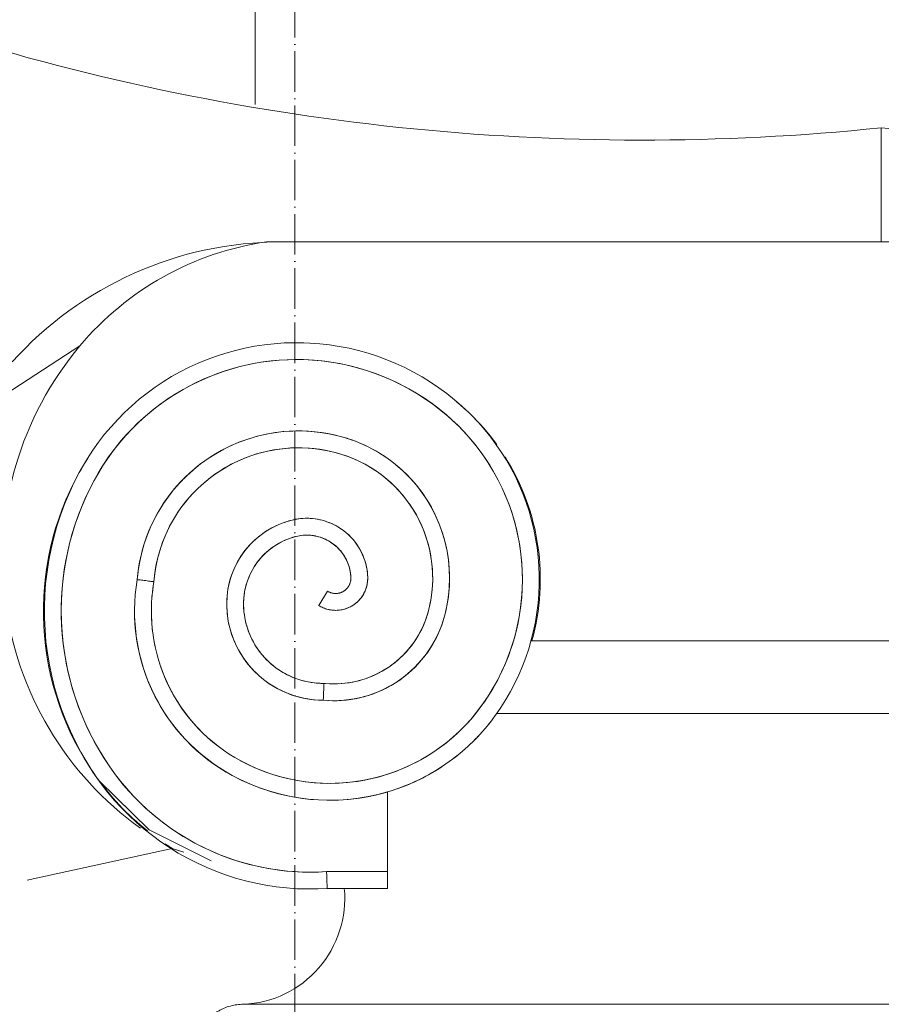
# Model space of a CAD drawing. Header units: millimetres. Extents: x -5998 to 66929, y -2295 to 9220.
# Tile 5 of 29: x -3255 to -3000, y 4164 to 4456. Entities that reach past the tile are written whole.
import ezdxf

# ---------------------------------------------------------------- set-up
doc = ezdxf.new("R2010")
doc.units = ezdxf.units.MM
doc.linetypes.add('_Traço - ponto', pattern=[16, 12, -2, 0, -2])
doc.layers.add('A-GENM', color=13, linetype='Continuous', lineweight=18)
doc.layers.add('S-GRID', color=1, linetype='Continuous', lineweight=9)

# ---------------------------------------------------------------- blocks, each defined once
blk = doc.blocks.new('Generic Models 17 - Generic Models 17-3093004-ELEVAÇÃO 3 - MANTER _ CONSTRUIR')
at = {"layer": 'A-GENM'}
for p, q in [((-3185.63, 4458.47), (-3185.63, 4430.97)), ((-2999.84, 4390.26), (-2999.84, 4424.1)), ((-2817.41, 4390.26), (-3182.27, 4390.26)), ((-3177.82, 4390.26), (-2999.84, 4390.26)), ((-3273.65, 4336.12), (-3237.63, 4359.38)), ((-3166.77, 4282.39), (-3164.12, 4286.63)), ((-2895.91, 4271.88), (-3103.78, 4271.88)), ((-3103.52, 4271.88), (-2896.15, 4271.88)), ((-3114.11, 4250.38), (-2885.58, 4250.38)), ((-2885.76, 4250.33), (-3113.93, 4250.33)), ((-3146.31, 4203.42), (-3146.31, 4227.08)), ((-3210.2, 4210.28), (-3253.25, 4200.93)), ((-3206.82, 4209.21), (-3210.2, 4210.28)), ((-3146.33, 4203.42), (-3164.42, 4203.42)), ((-3146.31, 4203.42), (-3164.42, 4203.42)), ((-3164.25, 4198.42), (-3146.33, 4198.42)), ((-2814.05, 4164.06), (-3189.05, 4164.06))]:
    blk.add_line(p, q, dxfattribs=at)
at = {"layer": 'A-GENM', "flags": 128}
for points in [[(-3171.17, 4360.32), (-3174.1, 4360.35), (-3177.03, 4360.26), (-3179.95, 4360.05), (-3182.86, 4359.73), (-3185.76, 4359.29), (-3188.64, 4358.73), (-3191.49, 4358.06), (-3194.31, 4357.28), (-3197.1, 4356.38), (-3199.85, 4355.38), (-3202.56, 4354.26), (-3205.22, 4353.04), (-3207.83, 4351.71), (-3210.39, 4350.27), (-3212.89, 4348.74), (-3215.32, 4347.11), (-3217.69, 4345.38), (-3219.98, 4343.56), (-3222.2, 4341.65), (-3224.34, 4339.65), (-3226.4, 4337.57), (-3228.38, 4335.4), (-3230.27, 4333.16), (-3232.06, 4330.85), (-3233.77, 4328.46), (-3235.37, 4326.01), (-3236.88, 4323.5), (-3237.79, 4321.86)], [(-3122.12, 4339.5), (-3124.26, 4341.51), (-3126.47, 4343.43), (-3128.76, 4345.25), (-3131.12, 4346.99), (-3133.55, 4348.63), (-3136.04, 4350.17), (-3138.59, 4351.61), (-3141.2, 4352.94), (-3143.86, 4354.18), (-3146.57, 4355.3), (-3149.31, 4356.31), (-3152.1, 4357.22), (-3154.92, 4358.01), (-3157.77, 4358.69), (-3160.65, 4359.25), (-3163.54, 4359.7), (-3166.45, 4360.03), (-3169.38, 4360.25), (-3171.17, 4360.32)], [(-3233.38, 4319.49), (-3232.04, 4321.87), (-3230.6, 4324.19), (-3229.08, 4326.45), (-3227.46, 4328.65), (-3225.75, 4330.78), (-3223.96, 4332.84), (-3222.09, 4334.83), (-3220.15, 4336.74), (-3218.12, 4338.58), (-3216.03, 4340.33), (-3213.87, 4341.99), (-3211.64, 4343.57), (-3209.35, 4345.06), (-3207, 4346.46), (-3204.6, 4347.76), (-3202.15, 4348.96), (-3199.66, 4350.06), (-3197.12, 4351.07), (-3194.54, 4351.97), (-3191.93, 4352.76), (-3189.29, 4353.46), (-3186.62, 4354.04), (-3183.94, 4354.52), (-3181.23, 4354.89), (-3178.51, 4355.16), (-3175.79, 4355.31), (-3173.06, 4355.35), (-3171.32, 4355.33)], [(-3171.32, 4355.33), (-3168.59, 4355.19), (-3165.87, 4354.95), (-3163.16, 4354.6), (-3160.47, 4354.14), (-3157.8, 4353.57), (-3155.16, 4352.9), (-3152.54, 4352.12), (-3149.96, 4351.24), (-3147.41, 4350.25), (-3144.91, 4349.16), (-3142.45, 4347.98), (-3140.04, 4346.7), (-3137.68, 4345.32), (-3135.38, 4343.85), (-3133.14, 4342.29), (-3130.97, 4340.63), (-3128.86, 4338.9), (-3126.82, 4337.08), (-3125.61, 4335.93)], [(-3114.28, 4249.85), (-3112.71, 4252.12), (-3111.24, 4254.46), (-3109.86, 4256.85), (-3108.58, 4259.3), (-3107.39, 4261.79), (-3106.31, 4264.33), (-3105.33, 4266.91), (-3104.46, 4269.53), (-3103.69, 4272.19), (-3103.02, 4274.87), (-3102.47, 4277.57), (-3102.02, 4280.3), (-3101.68, 4283.04), (-3101.46, 4285.79), (-3101.34, 4288.55), (-3101.33, 4291.31), (-3101.43, 4294.07), (-3101.65, 4296.83), (-3101.97, 4299.57), (-3102.4, 4302.3), (-3102.95, 4305), (-3103.6, 4307.69), (-3104.35, 4310.34), (-3105.21, 4312.97), (-3106.18, 4315.56), (-3107.25, 4318.1), (-3108.42, 4320.6), (-3109.69, 4323.06), (-3111.05, 4325.46), (-3112.51, 4327.8), (-3114.07, 4330.08), (-3115.71, 4332.3), (-3117.44, 4334.46), (-3119.26, 4336.54), (-3121.16, 4338.54), (-3122.12, 4339.5)], [(-3125.61, 4335.93), (-3123.82, 4334.1), (-3122.1, 4332.2), (-3120.45, 4330.24), (-3118.89, 4328.21), (-3117.4, 4326.12), (-3116.01, 4323.97), (-3114.69, 4321.77), (-3113.47, 4319.52), (-3112.34, 4317.22), (-3111.3, 4314.88), (-3110.36, 4312.5), (-3109.51, 4310.08), (-3108.76, 4307.63), (-3108.11, 4305.15), (-3107.56, 4302.65), (-3107.11, 4300.13), (-3106.76, 4297.59), (-3106.51, 4295.04), (-3106.36, 4292.49), (-3106.32, 4289.93), (-3106.38, 4287.36), (-3106.54, 4284.81), (-3106.8, 4282.26), (-3107.17, 4279.72), (-3107.63, 4277.2), (-3108.2, 4274.71), (-3108.87, 4272.23), (-3109.63, 4269.79), (-3110.49, 4267.37), (-3111.45, 4265), (-3112.5, 4262.66), (-3113.64, 4260.37), (-3114.88, 4258.13), (-3116.2, 4255.93), (-3117.61, 4253.79), (-3118.34, 4252.76)], [(-3158.44, 4332), (-3160.28, 4332.53), (-3162.15, 4332.99), (-3164.03, 4333.38), (-3165.92, 4333.69), (-3167.83, 4333.93), (-3169.74, 4334.08), (-3171.66, 4334.17), (-3173.58, 4334.17), (-3175.5, 4334.1), (-3177.42, 4333.95), (-3179.33, 4333.73), (-3181.22, 4333.42), (-3183.11, 4333.05), (-3184.97, 4332.6), (-3186.82, 4332.07), (-3188.65, 4331.47), (-3190.45, 4330.8), (-3192.22, 4330.05), (-3193.96, 4329.24), (-3195.66, 4328.36), (-3197.33, 4327.41), (-3198.96, 4326.39), (-3200.55, 4325.31), (-3202.09, 4324.17), (-3203.59, 4322.96), (-3205.04, 4321.7), (-3206.43, 4320.38), (-3207.78, 4319.01), (-3209.06, 4317.58), (-3210.29, 4316.1), (-3211.46, 4314.58), (-3212.56, 4313.01), (-3213.61, 4311.39), (-3214.58, 4309.74), (-3215.49, 4308.05), (-3216.33, 4306.32), (-3217.11, 4304.56), (-3217.81, 4302.77), (-3218.43, 4300.96), (-3218.99, 4299.12), (-3219.47, 4297.26), (-3219.88, 4295.38), (-3220.21, 4293.49), (-3220.47, 4291.59), (-3220.61, 4290.06)], [(-3215.65, 4289.43), (-3215.48, 4291.15), (-3215.25, 4292.85), (-3214.95, 4294.54), (-3214.58, 4296.23), (-3214.14, 4297.89), (-3213.64, 4299.54), (-3213.07, 4301.16), (-3212.44, 4302.76), (-3211.74, 4304.33), (-3210.98, 4305.88), (-3210.17, 4307.39), (-3209.29, 4308.87), (-3208.35, 4310.32), (-3207.35, 4311.72), (-3206.3, 4313.08), (-3205.2, 4314.4), (-3204.04, 4315.68), (-3202.84, 4316.91), (-3201.58, 4318.08), (-3200.28, 4319.21), (-3198.94, 4320.29), (-3197.55, 4321.31), (-3196.13, 4322.27), (-3194.67, 4323.18), (-3193.17, 4324.02), (-3191.64, 4324.81), (-3190.08, 4325.53), (-3188.49, 4326.2), (-3186.87, 4326.79), (-3185.24, 4327.33), (-3183.58, 4327.79), (-3181.91, 4328.19), (-3180.22, 4328.52), (-3178.52, 4328.79), (-3176.81, 4328.99), (-3175.09, 4329.11), (-3173.37, 4329.17), (-3171.65, 4329.16), (-3169.93, 4329.09), (-3168.22, 4328.94), (-3166.51, 4328.72), (-3164.81, 4328.44), (-3163.13, 4328.09), (-3161.46, 4327.67), (-3159.93, 4327.22)], [(-3129.35, 4279.52), (-3128.94, 4281.21), (-3128.6, 4282.91), (-3128.33, 4284.63), (-3128.13, 4286.36), (-3128, 4288.09), (-3127.94, 4289.83), (-3127.95, 4291.56), (-3128.02, 4293.3), (-3128.17, 4295.03), (-3128.38, 4296.76), (-3128.67, 4298.47), (-3129.02, 4300.17), (-3129.44, 4301.86), (-3129.93, 4303.53), (-3130.48, 4305.18), (-3131.1, 4306.8), (-3131.78, 4308.4), (-3132.53, 4309.97), (-3133.34, 4311.51), (-3134.21, 4313.01), (-3135.14, 4314.48), (-3136.12, 4315.91), (-3137.17, 4317.3), (-3138.27, 4318.65), (-3139.42, 4319.95), (-3140.62, 4321.2), (-3141.87, 4322.41), (-3143.17, 4323.56), (-3144.52, 4324.67), (-3145.9, 4325.71), (-3147.33, 4326.7), (-3148.8, 4327.64), (-3150.3, 4328.51), (-3151.84, 4329.32), (-3153.4, 4330.07), (-3155, 4330.76), (-3156.62, 4331.38), (-3158.27, 4331.94), (-3158.44, 4332)], [(-3159.93, 4327.22), (-3158.47, 4326.74), (-3157.03, 4326.19), (-3155.62, 4325.59), (-3154.23, 4324.93), (-3152.86, 4324.21), (-3151.53, 4323.45), (-3150.23, 4322.63), (-3148.96, 4321.75), (-3147.73, 4320.83), (-3146.54, 4319.86), (-3145.38, 4318.85), (-3144.27, 4317.78), (-3143.2, 4316.68), (-3142.18, 4315.53), (-3141.2, 4314.34), (-3140.27, 4313.12), (-3139.4, 4311.85), (-3138.57, 4310.56), (-3137.79, 4309.23), (-3137.07, 4307.87), (-3136.41, 4306.48), (-3135.79, 4305.07), (-3135.24, 4303.64), (-3134.75, 4302.18), (-3134.31, 4300.71), (-3133.93, 4299.22), (-3133.61, 4297.71), (-3133.35, 4296.19), (-3133.16, 4294.67), (-3133.02, 4293.14), (-3132.95, 4291.6), (-3132.94, 4290.06), (-3132.99, 4288.53), (-3133.1, 4286.99), (-3133.27, 4285.46), (-3133.5, 4283.94), (-3133.79, 4282.43), (-3134.15, 4280.94), (-3134.19, 4280.78)], [(-3237.79, 4321.86), (-3239.37, 4318.78), (-3240.82, 4315.64), (-3242.15, 4312.45), (-3243.36, 4309.2), (-3244.43, 4305.91), (-3245.36, 4302.58), (-3246.17, 4299.21), (-3246.84, 4295.81), (-3247.37, 4292.39), (-3247.77, 4288.95), (-3248.02, 4285.5), (-3248.14, 4282.04), (-3248.12, 4278.58), (-3247.96, 4275.12), (-3247.67, 4271.67), (-3247.24, 4268.24), (-3246.66, 4264.82), (-3245.96, 4261.44), (-3245.12, 4258.08), (-3244.14, 4254.76), (-3243.03, 4251.48), (-3241.8, 4248.24), (-3240.43, 4245.06), (-3238.94, 4241.94), (-3237.32, 4238.88), (-3235.59, 4235.88), (-3233.73, 4232.96), (-3233.08, 4231.99)], [(-3228.95, 4234.81), (-3230.73, 4237.54), (-3232.41, 4240.33), (-3233.97, 4243.2), (-3235.41, 4246.12), (-3236.74, 4249.1), (-3237.95, 4252.13), (-3239.03, 4255.21), (-3239.99, 4258.32), (-3240.83, 4261.48), (-3241.54, 4264.66), (-3242.12, 4267.87), (-3242.57, 4271.1), (-3242.9, 4274.35), (-3243.09, 4277.6), (-3243.15, 4280.86), (-3243.08, 4284.12), (-3242.88, 4287.38), (-3242.56, 4290.62), (-3242.1, 4293.85), (-3241.51, 4297.06), (-3240.8, 4300.24), (-3239.96, 4303.4), (-3238.99, 4306.51), (-3237.9, 4309.59), (-3236.69, 4312.61), (-3235.35, 4315.59), (-3233.9, 4318.51), (-3233.38, 4319.49)], [(-3174.68, 4307.72), (-3175.66, 4307.45), (-3176.64, 4307.14), (-3177.6, 4306.8), (-3178.55, 4306.41), (-3179.48, 4305.99), (-3180.39, 4305.54), (-3181.29, 4305.04), (-3182.16, 4304.51), (-3183.02, 4303.95), (-3183.85, 4303.35), (-3184.65, 4302.72), (-3185.43, 4302.06), (-3186.18, 4301.37), (-3186.91, 4300.64), (-3187.6, 4299.89), (-3188.26, 4299.12), (-3188.9, 4298.31), (-3189.5, 4297.48), (-3190.06, 4296.63), (-3190.59, 4295.76), (-3191.09, 4294.87), (-3191.55, 4293.95), (-3191.97, 4293.02), (-3192.36, 4292.07), (-3192.7, 4291.11), (-3193.01, 4290.14), (-3193.28, 4289.15), (-3193.51, 4288.16), (-3193.7, 4287.15), (-3193.85, 4286.14), (-3193.96, 4285.12), (-3194.03, 4284.1), (-3194.05, 4283.08), (-3194.05, 4282.92)], [(-3152.22, 4290.79), (-3152.26, 4291.51), (-3152.33, 4292.23), (-3152.42, 4292.95), (-3152.55, 4293.66), (-3152.7, 4294.37), (-3152.89, 4295.07), (-3153.1, 4295.76), (-3153.33, 4296.45), (-3153.6, 4297.12), (-3153.89, 4297.78), (-3154.21, 4298.43), (-3154.55, 4299.07), (-3154.92, 4299.69), (-3155.31, 4300.3), (-3155.73, 4300.89), (-3156.17, 4301.47), (-3156.64, 4302.02), (-3157.12, 4302.56), (-3157.63, 4303.08), (-3158.15, 4303.57), (-3158.7, 4304.05), (-3159.26, 4304.5), (-3159.85, 4304.93), (-3160.45, 4305.34), (-3161.06, 4305.72), (-3161.69, 4306.07), (-3162.33, 4306.41), (-3162.99, 4306.71), (-3163.66, 4306.99), (-3164.34, 4307.24), (-3165.02, 4307.47), (-3165.72, 4307.66), (-3166.42, 4307.83), (-3167.13, 4307.97), (-3167.85, 4308.09), (-3168.57, 4308.17), (-3169.29, 4308.23), (-3170.01, 4308.25), (-3170.74, 4308.25), (-3171.46, 4308.22), (-3172.18, 4308.16), (-3172.9, 4308.07), (-3173.61, 4307.95), (-3174.32, 4307.8), (-3174.68, 4307.72)], [(-3189.05, 4282.92), (-3189.04, 4283.74), (-3188.99, 4284.56), (-3188.9, 4285.38), (-3188.79, 4286.19), (-3188.64, 4287), (-3188.46, 4287.8), (-3188.25, 4288.6), (-3188.01, 4289.38), (-3187.73, 4290.16), (-3187.43, 4290.92), (-3187.09, 4291.67), (-3186.73, 4292.41), (-3186.34, 4293.13), (-3185.91, 4293.84), (-3185.46, 4294.53), (-3184.98, 4295.19), (-3184.48, 4295.84), (-3183.95, 4296.47), (-3183.4, 4297.08), (-3182.82, 4297.66), (-3182.22, 4298.23), (-3181.59, 4298.76), (-3180.95, 4299.27), (-3180.28, 4299.76), (-3179.6, 4300.22), (-3178.9, 4300.65), (-3178.18, 4301.05), (-3177.45, 4301.42), (-3176.7, 4301.77), (-3175.94, 4302.08), (-3175.17, 4302.36), (-3174.39, 4302.61), (-3173.6, 4302.83), (-3173.47, 4302.86)], [(-3173.47, 4302.86), (-3172.96, 4302.98), (-3172.44, 4303.08), (-3171.92, 4303.15), (-3171.4, 4303.21), (-3170.88, 4303.24), (-3170.36, 4303.25), (-3169.83, 4303.25), (-3169.31, 4303.22), (-3168.79, 4303.17), (-3168.27, 4303.1), (-3167.75, 4303), (-3167.24, 4302.89), (-3166.74, 4302.76), (-3166.23, 4302.61), (-3165.74, 4302.43), (-3165.25, 4302.24), (-3164.77, 4302.03), (-3164.3, 4301.8), (-3163.84, 4301.55), (-3163.39, 4301.28), (-3162.95, 4301), (-3162.53, 4300.7), (-3162.11, 4300.38), (-3161.71, 4300.04), (-3161.32, 4299.69), (-3160.95, 4299.32), (-3160.59, 4298.94), (-3160.24, 4298.55), (-3159.92, 4298.14), (-3159.61, 4297.72), (-3159.31, 4297.28), (-3159.04, 4296.84), (-3158.78, 4296.38), (-3158.54, 4295.92), (-3158.32, 4295.44), (-3158.12, 4294.96), (-3157.93, 4294.47), (-3157.77, 4293.97), (-3157.63, 4293.46), (-3157.51, 4292.96), (-3157.41, 4292.44), (-3157.33, 4291.92), (-3157.27, 4291.4), (-3157.23, 4290.88), (-3157.21, 4290.62)], [(-3220.61, 4290.06), (-3220.94, 4287.86), (-3221.19, 4285.65), (-3221.34, 4283.44), (-3221.4, 4281.22), (-3221.38, 4279), (-3221.26, 4276.78), (-3221.06, 4274.57), (-3220.77, 4272.36), (-3220.39, 4270.18), (-3219.93, 4268), (-3219.37, 4265.85), (-3218.74, 4263.72), (-3218.01, 4261.62), (-3217.21, 4259.55), (-3216.32, 4257.52), (-3215.35, 4255.52), (-3214.31, 4253.56), (-3213.18, 4251.65), (-3211.98, 4249.78), (-3210.7, 4247.96), (-3209.36, 4246.19), (-3207.94, 4244.48), (-3206.46, 4242.83), (-3204.91, 4241.24), (-3203.3, 4239.71), (-3201.63, 4238.24), (-3199.9, 4236.85), (-3198.12, 4235.52), (-3196.29, 4234.27), (-3194.41, 4233.09), (-3192.48, 4231.99), (-3192.23, 4231.85)], [(-3189.85, 4236.25), (-3191.61, 4237.24), (-3193.33, 4238.31), (-3195, 4239.44), (-3196.63, 4240.64), (-3198.21, 4241.9), (-3199.74, 4243.22), (-3201.21, 4244.61), (-3202.63, 4246.05), (-3203.98, 4247.55), (-3205.28, 4249.1), (-3206.51, 4250.7), (-3207.68, 4252.35), (-3208.78, 4254.04), (-3209.82, 4255.78), (-3210.78, 4257.56), (-3211.67, 4259.37), (-3212.49, 4261.22), (-3213.23, 4263.1), (-3213.9, 4265.01), (-3214.49, 4266.94), (-3215, 4268.9), (-3215.43, 4270.87), (-3215.79, 4272.86), (-3216.06, 4274.86), (-3216.26, 4276.87), (-3216.37, 4278.89), (-3216.4, 4280.91), (-3216.36, 4282.93), (-3216.23, 4284.95), (-3216.02, 4286.96), (-3215.73, 4288.96), (-3215.65, 4289.43)], [(-3166.77, 4282.39), (-3166.45, 4282.19), (-3166.11, 4282.01), (-3165.77, 4281.84), (-3165.42, 4281.69), (-3165.07, 4281.55), (-3164.71, 4281.42), (-3164.35, 4281.31), (-3163.98, 4281.21), (-3163.61, 4281.13), (-3163.23, 4281.06), (-3162.86, 4281.01), (-3162.48, 4280.97), (-3162.1, 4280.95), (-3161.72, 4280.94), (-3161.33, 4280.95), (-3160.95, 4280.97), (-3160.58, 4281.01), (-3160.2, 4281.06), (-3159.82, 4281.13), (-3159.45, 4281.22), (-3159.09, 4281.32), (-3158.72, 4281.43), (-3158.36, 4281.56), (-3158.01, 4281.7), (-3157.66, 4281.85), (-3157.32, 4282.02), (-3156.99, 4282.21), (-3156.66, 4282.4), (-3156.34, 4282.61), (-3156.03, 4282.83), (-3155.73, 4283.07), (-3155.44, 4283.31), (-3155.16, 4283.57), (-3154.89, 4283.84), (-3154.63, 4284.12), (-3154.38, 4284.41), (-3154.15, 4284.7), (-3153.92, 4285.01), (-3153.71, 4285.33), (-3153.51, 4285.65), (-3153.33, 4285.99), (-3153.16, 4286.32), (-3153, 4286.67), (-3152.85, 4287.02), (-3152.72, 4287.38), (-3152.61, 4287.74), (-3152.51, 4288.11), (-3152.42, 4288.48), (-3152.35, 4288.86), (-3152.29, 4289.23), (-3152.25, 4289.61), (-3152.22, 4289.99), (-3152.21, 4290.37), (-3152.22, 4290.75), (-3152.22, 4290.79)], [(-3157.21, 4290.62), (-3157.21, 4290.44), (-3157.22, 4290.26), (-3157.23, 4290.08), (-3157.25, 4289.9), (-3157.27, 4289.72), (-3157.31, 4289.54), (-3157.35, 4289.36), (-3157.39, 4289.19), (-3157.45, 4289.02), (-3157.51, 4288.85), (-3157.58, 4288.68), (-3157.65, 4288.51), (-3157.73, 4288.35), (-3157.82, 4288.19), (-3157.91, 4288.04), (-3158.01, 4287.89), (-3158.12, 4287.74), (-3158.23, 4287.6), (-3158.35, 4287.46), (-3158.47, 4287.33), (-3158.6, 4287.2), (-3158.73, 4287.08), (-3158.87, 4286.96), (-3159.01, 4286.85), (-3159.16, 4286.74), (-3159.31, 4286.64), (-3159.46, 4286.55), (-3159.62, 4286.46), (-3159.78, 4286.38), (-3159.95, 4286.31), (-3160.11, 4286.24), (-3160.28, 4286.18), (-3160.46, 4286.12), (-3160.63, 4286.08), (-3160.81, 4286.04), (-3160.98, 4286), (-3161.16, 4285.98), (-3161.34, 4285.96), (-3161.52, 4285.95), (-3161.7, 4285.94), (-3161.88, 4285.94), (-3162.07, 4285.95), (-3162.25, 4285.97), (-3162.42, 4285.99), (-3162.6, 4286.03), (-3162.78, 4286.06), (-3162.95, 4286.11), (-3163.13, 4286.16), (-3163.3, 4286.22), (-3163.47, 4286.29), (-3163.63, 4286.36), (-3163.79, 4286.44), (-3163.95, 4286.53), (-3164.11, 4286.62), (-3164.12, 4286.63)], [(-3194.05, 4282.92), (-3194.03, 4281.77), (-3193.96, 4280.63), (-3193.85, 4279.49), (-3193.69, 4278.35), (-3193.48, 4277.23), (-3193.23, 4276.11), (-3192.94, 4275), (-3192.6, 4273.91), (-3192.22, 4272.83), (-3191.79, 4271.76), (-3191.32, 4270.72), (-3190.82, 4269.69), (-3190.27, 4268.68), (-3189.68, 4267.7), (-3189.05, 4266.74), (-3188.38, 4265.81), (-3187.68, 4264.9), (-3186.94, 4264.03), (-3186.17, 4263.18), (-3185.36, 4262.37), (-3184.53, 4261.59), (-3183.66, 4260.84), (-3182.76, 4260.13), (-3181.84, 4259.45), (-3180.88, 4258.81), (-3179.91, 4258.21), (-3178.91, 4257.65), (-3177.89, 4257.13), (-3176.85, 4256.65), (-3175.79, 4256.22), (-3174.71, 4255.82), (-3173.62, 4255.47), (-3172.52, 4255.17), (-3171.4, 4254.9), (-3170.28, 4254.69), (-3169.14, 4254.52), (-3168, 4254.39), (-3166.86, 4254.31), (-3165.72, 4254.27), (-3165.41, 4254.27)], [(-3165.18, 4259.27), (-3166.12, 4259.28), (-3167.07, 4259.33), (-3168.01, 4259.41), (-3168.95, 4259.54), (-3169.88, 4259.7), (-3170.8, 4259.89), (-3171.72, 4260.13), (-3172.63, 4260.4), (-3173.52, 4260.71), (-3174.4, 4261.05), (-3175.27, 4261.43), (-3176.12, 4261.84), (-3176.95, 4262.28), (-3177.77, 4262.76), (-3178.57, 4263.27), (-3179.34, 4263.81), (-3180.09, 4264.39), (-3180.82, 4264.99), (-3181.53, 4265.62), (-3182.21, 4266.28), (-3182.86, 4266.96), (-3183.48, 4267.67), (-3184.08, 4268.41), (-3184.64, 4269.17), (-3185.18, 4269.95), (-3185.68, 4270.75), (-3186.15, 4271.57), (-3186.59, 4272.41), (-3186.99, 4273.26), (-3187.36, 4274.13), (-3187.69, 4275.02), (-3187.99, 4275.92), (-3188.25, 4276.82), (-3188.48, 4277.74), (-3188.67, 4278.67), (-3188.82, 4279.6), (-3188.93, 4280.54), (-3189.01, 4281.49), (-3189.05, 4282.43), (-3189.05, 4282.92)], [(-3165.41, 4254.27), (-3164.05, 4254.17), (-3162.69, 4254.13), (-3161.33, 4254.14), (-3159.97, 4254.2), (-3158.62, 4254.32), (-3157.27, 4254.49), (-3155.93, 4254.71), (-3154.6, 4254.99), (-3153.28, 4255.33), (-3151.97, 4255.71), (-3150.69, 4256.15), (-3149.42, 4256.64), (-3148.17, 4257.17), (-3146.94, 4257.76), (-3145.74, 4258.4), (-3144.56, 4259.08), (-3143.42, 4259.81), (-3142.3, 4260.59), (-3141.21, 4261.41), (-3140.16, 4262.27), (-3139.15, 4263.17), (-3138.17, 4264.12), (-3137.22, 4265.1), (-3136.32, 4266.12), (-3135.46, 4267.17), (-3134.65, 4268.26), (-3133.88, 4269.38), (-3133.15, 4270.53), (-3132.47, 4271.71), (-3131.84, 4272.91), (-3131.25, 4274.14), (-3130.72, 4275.39), (-3130.23, 4276.66), (-3129.8, 4277.95), (-3129.42, 4279.25), (-3129.35, 4279.52)], [(-3134.19, 4280.78), (-3134.5, 4279.67), (-3134.86, 4278.57), (-3135.27, 4277.48), (-3135.71, 4276.41), (-3136.2, 4275.36), (-3136.73, 4274.33), (-3137.31, 4273.32), (-3137.92, 4272.33), (-3138.57, 4271.37), (-3139.26, 4270.44), (-3139.98, 4269.53), (-3140.75, 4268.66), (-3141.54, 4267.81), (-3142.37, 4267), (-3143.23, 4266.22), (-3144.12, 4265.48), (-3145.04, 4264.77), (-3145.99, 4264.11), (-3146.96, 4263.47), (-3147.96, 4262.88), (-3148.98, 4262.33), (-3150.02, 4261.82), (-3151.09, 4261.36), (-3152.17, 4260.93), (-3153.26, 4260.55), (-3154.37, 4260.21), (-3155.49, 4259.92), (-3156.63, 4259.67), (-3157.77, 4259.47), (-3158.92, 4259.31), (-3160.07, 4259.2), (-3161.23, 4259.14), (-3162.39, 4259.12), (-3163.55, 4259.15), (-3164.71, 4259.23), (-3165.18, 4259.27)], [(-3118.34, 4252.76), (-3119.67, 4250.98), (-3121.07, 4249.26), (-3122.54, 4247.59), (-3124.08, 4245.98), (-3125.68, 4244.44), (-3127.33, 4242.96), (-3129.05, 4241.55), (-3130.82, 4240.2), (-3132.65, 4238.93), (-3134.52, 4237.74), (-3136.44, 4236.62), (-3138.4, 4235.58), (-3140.41, 4234.61), (-3142.45, 4233.73), (-3144.52, 4232.93), (-3146.62, 4232.21), (-3148.76, 4231.58), (-3150.91, 4231.04), (-3153.08, 4230.58), (-3155.28, 4230.2), (-3157.48, 4229.92), (-3159.69, 4229.72), (-3161.91, 4229.62), (-3164.14, 4229.6), (-3166.36, 4229.67), (-3168.58, 4229.83), (-3170.78, 4230.08), (-3172.98, 4230.41), (-3175.16, 4230.84), (-3177.33, 4231.35), (-3179.47, 4231.94), (-3181.58, 4232.63), (-3183.67, 4233.39), (-3185.72, 4234.24), (-3187.74, 4235.17), (-3189.72, 4236.18), (-3189.85, 4236.25)], [(-3192.23, 4231.85), (-3190.07, 4230.74), (-3187.87, 4229.72), (-3185.64, 4228.79), (-3183.36, 4227.95), (-3181.06, 4227.2), (-3178.73, 4226.55), (-3176.37, 4225.98), (-3173.99, 4225.51), (-3171.6, 4225.14), (-3169.19, 4224.87), (-3166.78, 4224.68), (-3164.36, 4224.6), (-3161.93, 4224.62), (-3159.51, 4224.73), (-3157.1, 4224.93), (-3154.7, 4225.24), (-3152.31, 4225.64), (-3149.93, 4226.13), (-3147.58, 4226.72), (-3145.26, 4227.4), (-3142.96, 4228.18), (-3140.7, 4229.04), (-3138.48, 4230), (-3136.29, 4231.04), (-3134.15, 4232.17), (-3132.05, 4233.39), (-3130.01, 4234.69), (-3128.01, 4236.07), (-3126.08, 4237.52), (-3124.2, 4239.06), (-3122.39, 4240.66), (-3120.64, 4242.34), (-3118.97, 4244.09), (-3117.36, 4245.9), (-3115.83, 4247.78), (-3114.37, 4249.72), (-3114.28, 4249.85)], [(-3164.42, 4203.42), (-3167.31, 4203.29), (-3170.2, 4203.27), (-3173.09, 4203.37), (-3175.98, 4203.58), (-3178.85, 4203.91), (-3181.71, 4204.35), (-3184.55, 4204.91), (-3187.37, 4205.58), (-3190.15, 4206.36), (-3192.9, 4207.25), (-3195.62, 4208.25), (-3198.29, 4209.36), (-3200.92, 4210.58), (-3203.49, 4211.9), (-3206.01, 4213.32), (-3208.47, 4214.84), (-3210.87, 4216.46), (-3213.2, 4218.18), (-3215.46, 4219.98), (-3217.65, 4221.88), (-3219.76, 4223.86), (-3221.79, 4225.92), (-3223.73, 4228.06), (-3225.59, 4230.28), (-3227.36, 4232.57), (-3228.95, 4234.81)], [(-3233.08, 4231.99), (-3231.28, 4229.47), (-3229.39, 4227.02), (-3227.4, 4224.65), (-3225.31, 4222.37), (-3223.14, 4220.17), (-3220.88, 4218.05), (-3218.54, 4216.03), (-3216.11, 4214.11), (-3213.62, 4212.28), (-3211.05, 4210.56), (-3208.42, 4208.94), (-3205.72, 4207.42), (-3202.96, 4206.02), (-3200.15, 4204.72), (-3197.29, 4203.54), (-3194.39, 4202.48), (-3191.44, 4201.53), (-3188.46, 4200.7), (-3185.45, 4199.99), (-3182.42, 4199.4), (-3179.36, 4198.93), (-3176.29, 4198.59), (-3173.2, 4198.36), (-3170.11, 4198.27), (-3167.01, 4198.29), (-3164.25, 4198.42)], [(-3198.64, 4206.61), (-3217.07, 4215.84), (-3231.87, 4230.32), (-3232.13, 4230.67), (-3232.39, 4231.02), (-3232.65, 4231.38), (-3232.9, 4231.74), (-3233.07, 4231.97)], [(-3146.31, 4198.42), (-3146.31, 4198.5), (-3146.31, 4198.75), (-3146.31, 4199.15), (-3146.31, 4199.67), (-3146.31, 4200.27), (-3146.31, 4200.92), (-3146.31, 4201.57), (-3146.31, 4202.17), (-3146.31, 4202.69), (-3146.31, 4203.08), (-3146.31, 4203.33), (-3146.31, 4203.42)]]:
    blk.add_lwpolyline(points, dxfattribs=at)
at = {"layer": 'A-GENM'}
for centre, radius, start, end in [((-3070.77, 5111.29), 690.84, 252.10289, 275.89299), ((-2928.91, 5111.29), 690.84, 264.10701, 287.89711), ((-3177.82, 4282.9), 107.36, 90, 138.0753), ((-3169.46, 4302.26), 88.94, 98.2795, 140.0387), ((-3162.21, 4296.18), 98.39, 140.0387, 234.3083), ((-3173.31, 4287.1), 68.25, 88.3286, 151.6714), ((-3173.31, 4287.1), 68.25, 45.6714, 88.3286), ((-3173.13, 4285.96), 73.95, 46.3877, 50.161), ((-3169.07, 4290.22), 68.06, 35.9011, 46.3877), ((-3170.37, 4290.11), 64.05, 324.3286, 45.6714), ((-3172.75, 4286.15), 48.02, 72.6619, 175.3381), ((-3172.75, 4286.15), 43.02, 72.6619, 175.6283), ((-3171.39, 4290.52), 43.45, 43.554, 72.6619), ((-3171.39, 4290.52), 38.45, 345.3381, 72.6619), ((-3169.07, 4290.22), 68.06, 344.3629, 32.1963), ((-3173.13, 4285.96), 73.95, 147.1118, 150.9552), ((-3163.64, 4280.69), 84.81, 150.9552, 215.0448), ((-3161.6, 4280.79), 81.55, 151.6714, 214.3286), ((-3171.39, 4290.52), 43.45, 345.3381, 43.0085), ((-3168.49, 4282.92), 25.56, 104, 180), ((-3170.3, 4290.16), 18.09, 2, 104), ((-3168.49, 4282.92), 20.56, 104, 180), ((-3170.3, 4290.16), 13.09, 2, 104), ((-3165.88, 4280.73), 55.53, 170.3286, 241.6714), ((-3165.88, 4280.73), 50.53, 170.0796, 241.6714), ((-3161.73, 4290.46), 9.52, 238, 2), ((-3161.73, 4290.46), 4.52, 349.8478, 2), ((-3161.73, 4290.46), 4.52, 238, 250.1522), ((-3161.73, 4290.46), 4.52, 279.3333, 320.6667), ((-3165.41, 4282.92), 28.65, 180, 270), ((-3165.41, 4282.92), 23.65, 180, 270.5603), ((-3162.24, 4288.12), 34, 264.6619, 345.3381), ((-3162.24, 4288.12), 29, 264.1975, 345.3381), ((-3163.48, 4285.17), 55.57, 241.6714, 324.3286), ((-3163.49, 4285.17), 60.58, 307.5509, 323.3771), ((-3169.21, 4275.6), 72.34, 214.3286, 273.7962), ((-3163.49, 4285.17), 60.58, 286.4667, 303.3114), ((-3168.13, 4277.54), 79.33, 215.0448, 231.4413), ((-3163.48, 4285.17), 60.57, 241.6714, 286.4652), ((-3168.13, 4277.54), 79.33, 236.1974, 237.973), ((-3162.21, 4296.18), 98.39, 239.53, 240.8094), ((-3190.51, 4195.5), 31.48, 272.6494, 5.318)]:
    blk.add_arc(centre, radius, start, end, dxfattribs=at)
for points in [[(-3215.65, 4289.43), (-3215.65, 4289.43), (-3215.75, 4289.45), (-3216.19, 4289.5), (-3216.86, 4289.59), (-3217.69, 4289.69), (-3218.57, 4289.8), (-3219.4, 4289.9), (-3220.07, 4289.99), (-3220.51, 4290.04), (-3220.61, 4290.06), (-3220.61, 4290.06)], [(-3165.18, 4259.27), (-3165.18, 4259.27), (-3165.18, 4259.17), (-3165.2, 4258.72), (-3165.23, 4258.05), (-3165.27, 4257.22), (-3165.31, 4256.33), (-3165.35, 4255.5), (-3165.38, 4254.82), (-3165.4, 4254.37), (-3165.41, 4254.27), (-3165.41, 4254.27)], [(-3164.25, 4198.42), (-3164.25, 4198.42), (-3164.26, 4198.52), (-3164.27, 4198.96), (-3164.29, 4199.64), (-3164.32, 4200.48), (-3164.35, 4201.36), (-3164.38, 4202.2), (-3164.4, 4202.87), (-3164.41, 4203.32), (-3164.42, 4203.42), (-3164.42, 4203.42)]]:
    blk.add_open_spline(points, degree=3, dxfattribs=at)
blk.add_open_spline([(-3189.05, 4134.06), (-3190.36, 4134.06), (-3192.33, 4134.32), (-3194.81, 4135.16), (-3196.28, 4135.89), (-3197.39, 4136.58), (-3198.46, 4137.34), (-3199.44, 4138.21), (-3200.34, 4139.16), (-3201.17, 4140.17), (-3202.08, 4141.54), (-3202.95, 4143.3), (-3203.79, 4145.79), (-3204.23, 4149.06), (-3203.79, 4152.33), (-3202.95, 4154.82), (-3202.08, 4156.58), (-3201.17, 4157.94), (-3200.34, 4158.96), (-3199.44, 4159.91), (-3198.21, 4160.99), (-3196.85, 4161.9), (-3195.69, 4162.52), (-3194.5, 4163.06), (-3192.33, 4163.8), (-3190.36, 4164.06), (-3189.05, 4164.06)], degree=3, knots=[0, 0, 0, 0, 0.083333, 0.125, 0.166667, 0.1875, 0.208333, 0.25, 0.270833, 0.291667, 0.333333, 0.375, 0.416667, 0.5, 0.583333, 0.625, 0.666667, 0.708333, 0.729167, 0.75, 0.791667, 0.833333, 0.854167, 0.875, 0.916667, 1, 1, 1, 1], dxfattribs=at)

msp = doc.modelspace()

# ---------------------------------------------------------------- linework, layer by layer
at = {"layer": 'S-GRID', "linetype": '_Traço - ponto'}
msp.add_line((-3173.89, -2294.98), (-3173.89, 8028.48), dxfattribs=at)

# ---------------------------------------------------------------- block references
at = {"layer": 'A-GENM'}
msp.add_blockref('Generic Models 17 - Generic Models 17-3093004-ELEVAÇÃO 3 - MANTER _ CONSTRUIR', (0, 0), dxfattribs=at)

doc.saveas('drawing.dxf')
